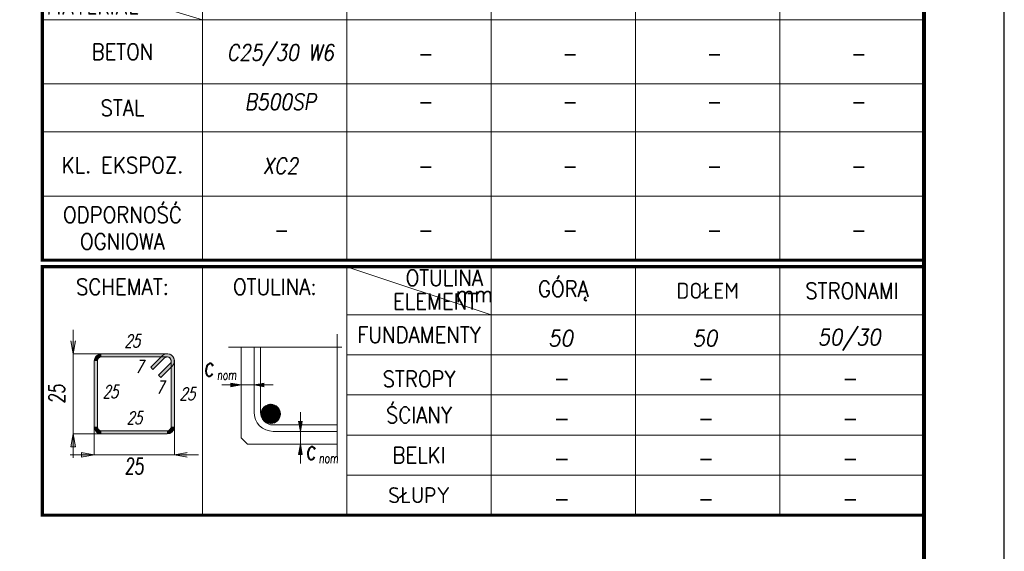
# Model space of a CAD drawing. Extents: x 100057 to 110316, y -200604 to -193150.
# Tile 8 of 9: x 106120 to 108577, y -198054 to -196727. Entities that reach past the tile are written whole.
import ezdxf
from ezdxf.enums import TextEntityAlignment as Align

# ---------------------------------------------------------------- set-up
doc = ezdxf.new("R2010")
doc.units = 0
doc.header["$LTSCALE"] = 5
doc.header["$MEASUREMENT"] = 0
doc.linetypes.add('KRESKOWA', pattern=[19.05, 12.7, -6.35])
doc.layers.add('_FORMATKA', color=8, linetype='Continuous', lineweight=15, plot=False)
for name, color, linetype, lineweight in [('_RAMKA', 7, 'Continuous', 35), ('AutoCAD_Structural_Detailing_pręt wyrzucony', 7, 'Continuous', 13), ('PS_DIM', 4, 'Continuous', 13), ('PS_TEXT', 3, 'Continuous', 13)]:
    doc.layers.add(name, color=color, linetype=linetype, lineweight=lineweight)
doc.styles.add('r-simplex', font='simplex.shx', dxfattribs={"width": 0.9})
doc.styles.add('SPK', font='simplex.shx', dxfattribs={"width": 0.7, "oblique": 15})
doc.styles.add('SPK Zestawienia', font='simplex.shx', dxfattribs={"width": 0.7, "oblique": 15, "height": 40})

# ---------------------------------------------------------------- blocks, each defined once
blk = doc.blocks.new('tabela')
at = {"layer": 'AutoCAD_Structural_Detailing_pręt wyrzucony'}
for points in [[(6196.7, -136812.2), (6188.7, -136812.2, -0.414213), (6206.7, -136794.2), (6206.7, -136802.2, 0.414213)], [(6206.7, -136794.2), (6370.7, -136794.2), (6370.7, -136802.2), (6206.7, -136802.2)], [(6363.6, -136805.1), (6358, -136799.4, -0.668179), (6388.7, -136812.2), (6380.7, -136812.2, 0.668179)], [(6370.7, -136802.2), (6370.7, -136794.2, -0.668179), (6383.4, -136824.9), (6377.8, -136819.2, 0.668179)], [(6188.7, -136976.2), (6188.7, -136812.2), (6196.7, -136812.2), (6196.7, -136976.2)], [(6329.7, -136827.7), (6358, -136799.4), (6363.6, -136805.1), (6335.3, -136833.4)], [(6383.4, -136824.9), (6355.1, -136853.2), (6349.5, -136847.5), (6377.8, -136819.2)], [(6388.7, -136812.2), (6388.7, -136976.2), (6380.7, -136976.2), (6380.7, -136812.2)], [(6206.7, -136986.2), (6206.7, -136994.2, -0.414214), (6188.7, -136976.2), (6196.7, -136976.2, 0.414214)], [(6370.7, -136994.2), (6206.7, -136994.2), (6206.7, -136986.2), (6370.7, -136986.2)], [(6380.7, -136976.2), (6388.7, -136976.2, -0.414214), (6370.7, -136994.2), (6370.7, -136986.2, 0.414214)]]:
    blk.add_hatch(color=6, dxfattribs=at).paths.add_polyline_path(points, flags=0)
at = {"layer": 'PS_TEXT'}
h = blk.add_hatch(color=8, dxfattribs=at)
h.dxf.hatch_style = 1
h.paths.add_polyline_path([(6136.4, -136794.2), (6142, -136762.3), (6136.4, -136762.3)])
h.paths.add_polyline_path([(6136.4, -136794.2), (6136.4, -136762.3), (6130.8, -136762.3)])
h = blk.add_hatch(color=8, dxfattribs=at)
h.dxf.hatch_style = 1
h.paths.add_polyline_path([(6555.4, -136872), (6529.9, -136876.5), (6529.9, -136872)])
h.paths.add_polyline_path([(6555.4, -136872), (6529.9, -136872), (6529.9, -136867.5)])
h = blk.add_hatch(color=8, dxfattribs=at)
h.dxf.hatch_style = 1
h.paths.add_polyline_path([(6587.4, -136872), (6612.9, -136876.5), (6612.9, -136872)])
h.paths.add_polyline_path([(6587.4, -136872), (6612.9, -136872), (6612.9, -136867.5)])
h = blk.add_hatch(dxfattribs=at)
h.set_pattern_fill('ANSI32', color=8, scale=0.32)
h.set_pattern_definition([(45, (32702.7694, -150542.6457), (-2.15526147, 2.15526147), []), (45, (32704.2062, -150542.6457), (-2.15526147, 2.15526147), [])])
h.paths.add_polyline_path([(6653.3, -136944.2, 1), (6605.3, -136944.2, 1)])
h = blk.add_hatch(color=8, dxfattribs=at)
h.dxf.hatch_style = 1
h.paths.add_polyline_path([(6703.2, -136987.8), (6707.7, -136962.3), (6703.2, -136962.3)])
h.paths.add_polyline_path([(6703.2, -136987.8), (6703.2, -136962.3), (6698.7, -136962.3)])
h = blk.add_hatch(color=8, dxfattribs=at)
h.dxf.hatch_style = 1
h.paths.add_polyline_path([(6136.4, -136994.2), (6142, -137026.1), (6136.4, -137026.1)])
h.paths.add_polyline_path([(6136.4, -136994.2), (6136.4, -137026.1), (6130.8, -137026.1)])
h = blk.add_hatch(color=8, dxfattribs=at)
h.dxf.hatch_style = 1
h.paths.add_polyline_path([(6188.7, -137046.5), (6156.8, -137052.1), (6156.8, -137046.5)])
h.paths.add_polyline_path([(6188.7, -137046.5), (6156.8, -137046.5), (6156.8, -137040.8)])
h = blk.add_hatch(color=8, dxfattribs=at)
h.dxf.hatch_style = 1
h.paths.add_polyline_path([(6388.7, -137046.5), (6420.6, -137052.1), (6420.6, -137046.5)])
h.paths.add_polyline_path([(6388.7, -137046.5), (6420.6, -137046.5), (6420.6, -137040.8)])
h = blk.add_hatch(color=8, dxfattribs=at)
h.dxf.hatch_style = 1
h.paths.add_polyline_path([(6703.2, -137019.8), (6707.7, -137045.3), (6703.2, -137045.3)])
h.paths.add_polyline_path([(6703.2, -137019.8), (6703.2, -137045.3), (6698.7, -137045.3)])
at = {"layer": 'AutoCAD_Structural_Detailing_pręt wyrzucony', "color": 6}
for p, q in [((6206.7, -136794.2), (6370.7, -136794.2)), ((6188.7, -136976.2), (6188.7, -136812.2)), ((6196.7, -136976.2), (6196.7, -136812.2)), ((6206.7, -136802.2), (6370.7, -136802.2)), ((6329.7, -136827.7), (6358, -136799.4)), ((6335.3, -136833.4), (6363.6, -136805.1)), ((6377.8, -136819.2), (6349.5, -136847.5)), ((6380.7, -136812.2), (6380.7, -136976.2)), ((6388.7, -136812.2), (6388.7, -136976.2)), ((6329.7, -136827.7), (6335.3, -136833.4)), ((6383.4, -136824.9), (6355.1, -136853.2)), ((6355.1, -136853.2), (6349.5, -136847.5)), ((6370.7, -136986.2), (6206.7, -136986.2)), ((6370.7, -136994.2), (6206.7, -136994.2))]:
    blk.add_line(p, q, dxfattribs=at)
for centre, radius, start, end in [((6206.7, -136812.2), 18, 90.0002, 180), ((6370.7, -136812.2), 18, 0, 135), ((6370.7, -136812.2), 18, 315.0002, 90.0002), ((6206.7, -136812.2), 10, 90.0002, 180), ((6370.7, -136812.2), 10, 0, 135), ((6370.7, -136812.2), 10, 315.0002, 90.0002), ((6206.7, -136976.2), 18, 180, 270), ((6206.7, -136976.2), 10, 180, 270), ((6370.7, -136976.2), 18, 270, 0), ((6370.7, -136976.2), 10, 270, 0)]:
    blk.add_arc(centre, radius, start, end, dxfattribs=at)
at = {"layer": 'PS_TEXT', "color": 7}
for p, q in [((6459.3, -136577), (6459.3, -137197)), ((6819.3, -136577), (6819.3, -137197)), ((6819.3, -136577), (7179.3, -136697)), ((7179.3, -137197), (7179.3, -136577)), ((7539.3, -137197), (7539.3, -136577)), ((7899.3, -137197), (7899.3, -136577)), ((6819.3, -136697), (8259.3, -136697)), ((6819.3, -136797), (8259.3, -136797)), ((6819.3, -136897), (8259.3, -136897)), ((6819.3, -136997), (8259.3, -136997)), ((6819.3, -137097), (8259.3, -137097))]:
    blk.add_line(p, q, dxfattribs=at)
at = {"layer": 'PS_TEXT', "color": 8}
for p, q in [((6136.4, -136734.2), (6136.4, -137054.2)), ((6130.8, -136762.3), (6136.4, -136794.2)), ((6130.8, -136762.3), (6136.4, -136794.2)), ((6142, -136762.3), (6136.4, -136794.2)), ((6142, -136762.3), (6136.4, -136794.2)), ((6211.2, -136794.2), (6136.4, -136794.2)), ((6603.4, -136939.8), (6603.4, -136777.7)), ((6529.9, -136867.5), (6555.4, -136872)), ((6529.9, -136876.5), (6529.9, -136867.5)), ((6529.9, -136867.5), (6555.4, -136872)), ((6612.9, -136867.5), (6587.4, -136872)), ((6635.4, -136872), (6507.4, -136872)), ((6529.9, -136876.5), (6555.4, -136872)), ((6529.9, -136876.5), (6555.4, -136872)), ((6612.9, -136876.5), (6587.4, -136872)), ((6703.2, -136939.8), (6703.2, -137067.8)), ((6698.7, -136962.3), (6703.2, -136987.8)), ((6698.7, -136962.3), (6703.2, -136987.8)), ((6707.7, -136962.3), (6703.2, -136987.8)), ((6707.7, -136962.3), (6703.2, -136987.8)), ((6188.7, -136971.7), (6188.7, -137046.5)), ((6388.7, -136971.7), (6388.7, -137046.5)), ((6635.4, -136971.8), (6794.7, -136971.8)), ((6130.8, -137026.1), (6136.4, -136994.2)), ((6130.8, -137026.1), (6136.4, -136994.2)), ((6130.8, -137026.1), (6136.4, -136994.2)), ((6142, -137026.1), (6136.4, -136994.2)), ((6142, -137026.1), (6136.4, -136994.2)), ((6142, -137026.1), (6136.4, -136994.2)), ((6211.2, -136994.2), (6136.4, -136994.2)), ((6130.8, -137026.1), (6142, -137026.1)), ((6142, -137026.1), (6130.8, -137026.1)), ((6156.8, -137040.8), (6188.7, -137046.5)), ((6156.8, -137040.8), (6156.8, -137052.1)), ((6156.8, -137040.8), (6188.7, -137046.5)), ((6156.8, -137052.1), (6156.8, -137040.8)), ((6156.8, -137040.8), (6188.7, -137046.5)), ((6420.6, -137040.8), (6388.7, -137046.5)), ((6420.6, -137040.8), (6388.7, -137046.5)), ((6698.7, -137045.3), (6703.2, -137019.8)), ((6698.7, -137045.3), (6703.2, -137019.8)), ((6698.7, -137045.3), (6703.2, -137019.8)), ((6707.7, -137045.3), (6703.2, -137019.8)), ((6707.7, -137045.3), (6703.2, -137019.8)), ((6707.7, -137045.3), (6703.2, -137019.8)), ((6448.7, -137046.5), (6128.7, -137046.5)), ((6156.8, -137052.1), (6188.7, -137046.5)), ((6156.8, -137052.1), (6188.7, -137046.5)), ((6156.8, -137052.1), (6188.7, -137046.5)), ((6420.6, -137052.1), (6388.7, -137046.5)), ((6420.6, -137052.1), (6388.7, -137046.5)), ((6698.7, -137045.3), (6707.7, -137045.3)), ((6707.7, -137045.3), (6698.7, -137045.3))]:
    blk.add_line(p, q, dxfattribs=at)
at = {"layer": 'PS_TEXT', "color": 8, "linetype": 'KRESKOWA', "ltscale": 0.02}
for p, q in [((6794.7, -136745.7), (6794.7, -137051.8)), ((6523.4, -136777.7), (6806.7, -136777.7))]:
    blk.add_line(p, q, dxfattribs=at)
at = {"layer": 'PS_TEXT', "color": 4}
for p, q in [((6555.4, -137003.8), (6555.4, -136777.7)), ((6587.4, -136939.8), (6587.4, -136777.7)), ((6635.4, -136987.8), (6794.7, -136987.8)), ((6555.4, -137003.8), (6571.4, -137019.8)), ((6571.4, -137019.8), (6794.7, -137019.8))]:
    blk.add_line(p, q, dxfattribs=at)
at = {"layer": 'PS_TEXT', "color": 51, "const_width": 8}
blk.add_lwpolyline([(6059.3, -137197), (8259.3, -137197), (8259.3, -136577), (6059.3, -136577)], close=True, dxfattribs=at)
at = {"layer": 'PS_TEXT', "color": 8}
blk.add_circle((6629.3, -136944.2), 24, dxfattribs=at)
at = {"layer": 'PS_TEXT', "color": 4}
blk.add_arc((6635.4, -136939.8), 48, 180, 270, dxfattribs=at)
at = {"layer": 'PS_TEXT', "color": 8}
blk.add_arc((6635.4, -136939.8), 32, 180, 270, dxfattribs=at)
at = {"layer": 'PS_DIM', "style": 'r-simplex', "oblique": 10, "width": 0.9, "flags": 4}
for tag, p in [('GÓRĄ', (7352.2, -136755.5)), ('DOŁEM', (7712.2, -136755.5)), ('STRONAMI', (8072.2, -136755.5)), ('GÓRĄ', (7352.2, -136855.5)), ('DOŁEM', (7712.2, -136855.5)), ('STRONAMI', (8072.2, -136855.5)), ('GÓRĄ', (7352.2, -136955.5)), ('DOŁEM', (7712.2, -136955.5)), ('STRONAMI', (8072.2, -136955.5)), ('GÓRĄ', (7352.2, -137055.5)), ('DOŁEM', (7712.2, -137055.5)), ('STRONAMI', (8072.2, -137055.5)), ('GÓRĄ', (7352.2, -137155.5)), ('DOŁEM', (7712.2, -137155.5)), ('STRONAMI', (8072.2, -137155.5))]:
    blk.add_attdef(tag, text='', height=40, dxfattribs=at).set_placement(p, align=Align.MIDDLE)
at = {"layer": 'PS_TEXT', "color": 4, "oblique": 5, "width": 0.7}
for s, height, style, p in [('c', 48, 'SPK Zestawienia', (6474.9, -136826.5)), ('nom', 24, 'SPK Zestawienia', (6519.5, -136847)), ('c', 48, 'SPK Zestawienia', (6728.9, -137034.4)), ('25', 40, 'SPK', (6288.7, -137074.6)), ('nom', 24, 'SPK Zestawienia', (6773.5, -137054.8))]:
    blk.add_text(s, height=height, dxfattribs=dict(at, style=style)).set_placement(p, align=Align.MIDDLE_CENTER)
at = {"layer": 'PS_TEXT', "color": 4, "style": 'SPK', "oblique": 5, "width": 0.7}
blk.add_text('25', height=40, rotation=90, dxfattribs=at).set_placement((6095.2, -136894.2), align=Align.MIDDLE_CENTER)
at = {"layer": 'PS_TEXT', "color": 51, "char_height": 40, "attachment_point": 5, "style": 'r-simplex'}
for s, insert, width in [('OTULINA ', (7062.2, -136604.7), 360), ('GÓRĄ', (7359.3, -136637), 360), ('SCHEMAT:', (6259.3, -136627), 400), ('OTULINA:', (6639.3, -136627), 400), ('DOŁEM', (7719.3, -136637), 360), ('STRONAMI', (8079.3, -136637), 360), ('ELEMENT', (7039.3, -136664.1), 400), ('mm', (7137.2, -136645.1), 380), ('FUNDAMENTY', (6999.3, -136747), 360), ('STROPY', (6999.3, -136857), 360), ('ŚCIANY', (6999.3, -136947), 360), ('BELKI', (6999.3, -137047), 360), ('SŁUPY', (6999.3, -137147), 360)]:
    blk.add_mtext(s, dxfattribs=dict(at, insert=insert, width=width))
at = {"layer": 'PS_TEXT', "color": 4, "char_height": 32, "width": 247.975, "attachment_point": 5, "style": 'SPK'}
for s, insert in [('25', (6283.4, -136762.2)), ('7', (6300.7, -136826.5)), ('25', (6228.7, -136888.9)), ('7', (6352.5, -136877.9)), ('25', (6420.7, -136894.2)), ('25', (6288.7, -136954.2))]:
    blk.add_mtext(s, dxfattribs=dict(at, insert=insert))
blk = doc.blocks.new('tabela_1')
at = {"layer": 'PS_TEXT', "color": 7}
for p, q in [((6059.3, -135817), (6459.3, -135937)), ((6459.3, -135817), (6459.3, -136537)), ((6819.3, -135817), (6819.3, -136537)), ((7179.3, -135817), (7179.3, -136537)), ((7539.3, -135817), (7539.3, -136537)), ((7899.3, -135817), (7899.3, -136537)), ((6059.3, -135937), (8259.3, -135937)), ((6059.3, -136097), (8259.3, -136097)), ((6059.3, -136217), (8259.3, -136217)), ((6179.3, -136217), (8259.3, -136217)), ((6059.3, -136377), (8259.3, -136377))]:
    blk.add_line(p, q, dxfattribs=at)
at = {"layer": 'PS_TEXT', "color": 51, "const_width": 8}
blk.add_lwpolyline([(6059.3, -136537), (8259.3, -136537), (8259.3, -135817), (6059.3, -135817)], close=True, dxfattribs=at)
at = {"layer": 'PS_TEXT', "color": 7}
blk.add_point((7899.3, -135937), dxfattribs=at)
at = {"layer": 'PS_DIM', "style": 'r-simplex', "oblique": 10, "width": 0.85, "flags": 4}
for tag, p in [('BETON', (6653.3, -136021.7)), ('BETON', (7013.3, -136021.7)), ('BETON', (7373.3, -136021.7)), ('BETON', (7733.3, -136021.7)), ('BETON', (8093.3, -136021.7)), ('STAL', (6653.3, -136141.7)), ('STAL', (7013.3, -136141.7)), ('STAL', (7373.3, -136141.7)), ('STAL', (7733.3, -136141.7)), ('STAL', (8093.3, -136141.7)), ('KL.', (6653.3, -136301.7)), ('KL.', (7013.3, -136301.7)), ('KL', (7373.3, -136301.7)), ('KL.', (7733.3, -136301.7)), ('KL.', (8093.3, -136301.7)), ('REI', (6653.3, -136461.7)), ('REI', (7013.3, -136461.7)), ('REI', (7373.3, -136461.7)), ('REI', (7733.3, -136461.7)), ('REI', (8093.3, -136461.7))]:
    blk.add_attdef(tag, text='', height=40, dxfattribs=at).set_placement(p, align=Align.MIDDLE)
at = {"layer": 'PS_TEXT', "color": 51, "char_height": 40, "attachment_point": 5, "style": 'r-simplex'}
for s, insert, width in [('ELEMENT', (6350.9, -135852.4), 400), ('FUNDAMENTY', (6639.3, -135877), 360), ('STROPY', (6999.3, -135877), 360), ('ŚCIANY', (7359.3, -135877), 360), ('BELKI', (7719.3, -135877), 360), ('SŁUPY', (8079.3, -135877), 360), ('MATERIAŁ', (6185.6, -135904.4), 400), ('BETON', (6259.3, -136017), 400), ('STAL', (6259.3, -136157), 400), ('KL. EKSPOZ.', (6259.3, -136299.7), 400), ('ODPORNOŚĆ\\POGNIOWA', (6259.3, -136457), 400)]:
    blk.add_mtext(s, dxfattribs=dict(at, insert=insert, width=width))
blk = doc.blocks.new('*U17')
at = {"layer": '_FORMATKA', "lineweight": -3}
blk.add_lwpolyline([(-420, 0), (0, 0), (0, 297), (-420, 297)], close=True, dxfattribs=at)
at = {"layer": '_RAMKA', "lineweight": -3, "const_width": 0.5}
blk.add_lwpolyline([(-390, 10), (-10, 10), (-10, 287), (-390, 287)], close=True, dxfattribs=at)

msp = doc.modelspace()

# ---------------------------------------------------------------- block references
at = {"layer": 'PS_DIM', "xscale": 20, "yscale": 20, "zscale": 20}
msp.add_blockref('*U17', (108576.64, -200603.63), dxfattribs=at)
at = {"layer": 'PS_DIM'}
ref = msp.add_blockref('tabela_1', (100117.39, -60790.24), dxfattribs=at)
ref.add_attrib('BETON', 'C25/30 W6', dxfattribs={"height": 40, "style": 'r-simplex', "oblique": 10, "width": 0.85}).set_placement((106770.65, -196811.92), align=Align.MIDDLE)
ref.add_attrib('STAL', 'B500SP', dxfattribs={"height": 40, "style": 'r-simplex', "oblique": 10, "width": 0.85}).set_placement((106770.65, -196931.92), align=Align.MIDDLE)
ref.add_attrib('KL.', 'XC2', dxfattribs={"height": 40, "style": 'r-simplex', "oblique": 10, "width": 0.85}).set_placement((106770.65, -197091.92), align=Align.MIDDLE)
ref.add_attrib('REI', '-', dxfattribs={"height": 40, "style": 'r-simplex', "oblique": 10, "width": 0.85}).set_placement((106770.65, -197251.92), align=Align.MIDDLE)
ref.add_attrib('BETON', '-', dxfattribs={"height": 40, "style": 'r-simplex', "oblique": 10, "width": 0.85}).set_placement((107130.65, -196811.92), align=Align.MIDDLE)
ref.add_attrib('STAL', '-', dxfattribs={"height": 40, "style": 'r-simplex', "oblique": 10, "width": 0.85}).set_placement((107130.65, -196931.92), align=Align.MIDDLE)
ref.add_attrib('KL.', '-', dxfattribs={"height": 40, "style": 'r-simplex', "oblique": 10, "width": 0.85}).set_placement((107130.65, -197091.92), align=Align.MIDDLE)
ref.add_attrib('REI', '-', dxfattribs={"height": 40, "style": 'r-simplex', "oblique": 10, "width": 0.85}).set_placement((107130.65, -197251.92), align=Align.MIDDLE)
ref.add_attrib('BETON', '-', dxfattribs={"height": 40, "style": 'r-simplex', "oblique": 10, "width": 0.85}).set_placement((107490.65, -196811.92), align=Align.MIDDLE)
ref.add_attrib('STAL', '-', dxfattribs={"height": 40, "style": 'r-simplex', "oblique": 10, "width": 0.85}).set_placement((107490.65, -196931.92), align=Align.MIDDLE)
ref.add_attrib('KL', '-', dxfattribs={"height": 40, "style": 'r-simplex', "oblique": 10, "width": 0.85}).set_placement((107490.65, -197091.92), align=Align.MIDDLE)
ref.add_attrib('REI', '-', dxfattribs={"height": 40, "style": 'r-simplex', "oblique": 10, "width": 0.85}).set_placement((107490.65, -197251.92), align=Align.MIDDLE)
ref.add_attrib('BETON', '-', dxfattribs={"height": 40, "style": 'r-simplex', "oblique": 10, "width": 0.85}).set_placement((107850.65, -196811.92), align=Align.MIDDLE)
ref.add_attrib('STAL', '-', dxfattribs={"height": 40, "style": 'r-simplex', "oblique": 10, "width": 0.85}).set_placement((107850.65, -196931.92), align=Align.MIDDLE)
ref.add_attrib('KL.', '-', dxfattribs={"height": 40, "style": 'r-simplex', "oblique": 10, "width": 0.85}).set_placement((107850.65, -197091.92), align=Align.MIDDLE)
ref.add_attrib('REI', '-', dxfattribs={"height": 40, "style": 'r-simplex', "oblique": 10, "width": 0.85}).set_placement((107850.65, -197251.92), align=Align.MIDDLE)
ref.add_attrib('BETON', '-', dxfattribs={"height": 40, "style": 'r-simplex', "oblique": 10, "width": 0.85}).set_placement((108210.65, -196811.92), align=Align.MIDDLE)
ref.add_attrib('STAL', '-', dxfattribs={"height": 40, "style": 'r-simplex', "oblique": 10, "width": 0.85}).set_placement((108210.65, -196931.92), align=Align.MIDDLE)
ref.add_attrib('KL.', '-', dxfattribs={"height": 40, "style": 'r-simplex', "oblique": 10, "width": 0.85}).set_placement((108210.65, -197091.92), align=Align.MIDDLE)
ref.add_attrib('REI', '-', dxfattribs={"height": 40, "style": 'r-simplex', "oblique": 10, "width": 0.85}).set_placement((108210.65, -197251.92), align=Align.MIDDLE)
ref = msp.add_blockref('tabela', (100117.39, -60766.49), dxfattribs=at)
ref.add_attrib('GÓRĄ', '50', dxfattribs={"height": 40, "style": 'r-simplex', "oblique": 10, "width": 0.9}).set_placement((107469.63, -197521.98), align=Align.MIDDLE)
ref.add_attrib('DOŁEM', '50', dxfattribs={"height": 40, "style": 'r-simplex', "oblique": 10, "width": 0.9}).set_placement((107829.63, -197521.98), align=Align.MIDDLE)
ref.add_attrib('STRONAMI', '50/30', dxfattribs={"height": 40, "style": 'r-simplex', "oblique": 10, "width": 0.9}).set_placement((108189.63, -197521.98), align=Align.MIDDLE)
ref.add_attrib('GÓRĄ', '-', dxfattribs={"height": 40, "style": 'r-simplex', "oblique": 10, "width": 0.9}).set_placement((107469.63, -197621.98), align=Align.MIDDLE)
ref.add_attrib('DOŁEM', '-', dxfattribs={"height": 40, "style": 'r-simplex', "oblique": 10, "width": 0.9}).set_placement((107829.63, -197621.98), align=Align.MIDDLE)
ref.add_attrib('STRONAMI', '-', dxfattribs={"height": 40, "style": 'r-simplex', "oblique": 10, "width": 0.9}).set_placement((108189.63, -197621.98), align=Align.MIDDLE)
ref.add_attrib('GÓRĄ', '-', dxfattribs={"height": 40, "style": 'r-simplex', "oblique": 10, "width": 0.9}).set_placement((107469.63, -197721.98), align=Align.MIDDLE)
ref.add_attrib('DOŁEM', '-', dxfattribs={"height": 40, "style": 'r-simplex', "oblique": 10, "width": 0.9}).set_placement((107829.63, -197721.98), align=Align.MIDDLE)
ref.add_attrib('STRONAMI', '-', dxfattribs={"height": 40, "style": 'r-simplex', "oblique": 10, "width": 0.9}).set_placement((108189.63, -197721.98), align=Align.MIDDLE)
ref.add_attrib('GÓRĄ', '-', dxfattribs={"height": 40, "style": 'r-simplex', "oblique": 10, "width": 0.9}).set_placement((107469.63, -197821.98), align=Align.MIDDLE)
ref.add_attrib('DOŁEM', '-', dxfattribs={"height": 40, "style": 'r-simplex', "oblique": 10, "width": 0.9}).set_placement((107829.63, -197821.98), align=Align.MIDDLE)
ref.add_attrib('STRONAMI', '-', dxfattribs={"height": 40, "style": 'r-simplex', "oblique": 10, "width": 0.9}).set_placement((108189.63, -197821.98), align=Align.MIDDLE)
ref.add_attrib('GÓRĄ', '-', dxfattribs={"height": 40, "style": 'r-simplex', "oblique": 10, "width": 0.9}).set_placement((107469.63, -197921.98), align=Align.MIDDLE)
ref.add_attrib('DOŁEM', '-', dxfattribs={"height": 40, "style": 'r-simplex', "oblique": 10, "width": 0.9}).set_placement((107829.63, -197921.98), align=Align.MIDDLE)
ref.add_attrib('STRONAMI', '-', dxfattribs={"height": 40, "style": 'r-simplex', "oblique": 10, "width": 0.9}).set_placement((108189.63, -197921.98), align=Align.MIDDLE)

doc.saveas('drawing.dxf')
